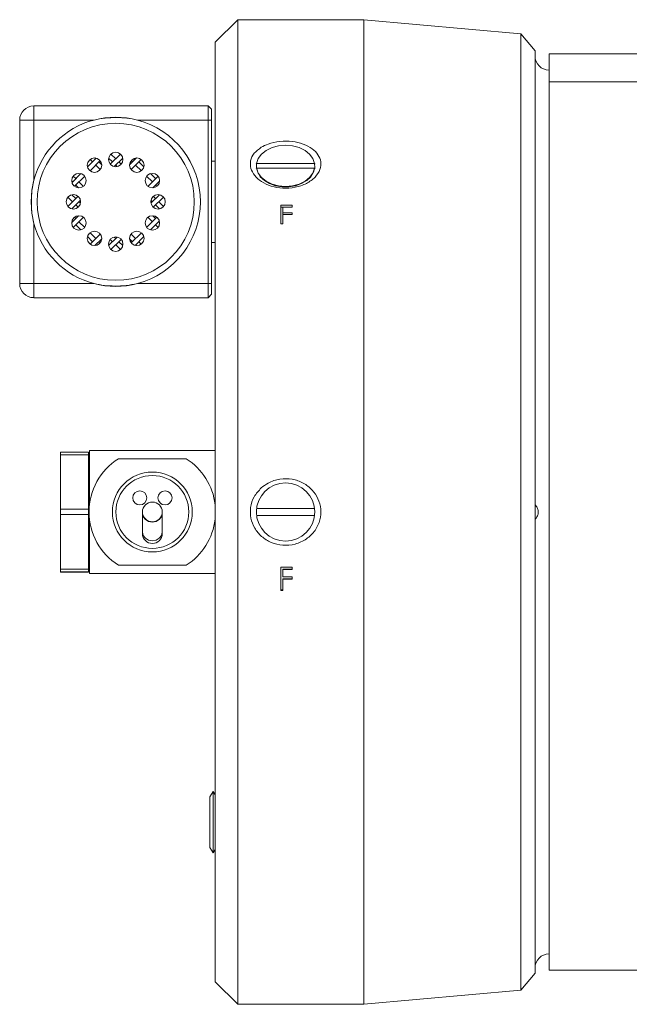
# Model space of a CAD drawing. Header units: inches. Extents: x 0.97 to 7.79, y 1.06 to 10.36.
# Tile 2 of 12: x 5.28 to 6.18, y 1.14 to 2.59. Entities that reach past the tile are written whole.
import ezdxf

# ---------------------------------------------------------------- set-up
doc = ezdxf.new("R2010")
doc.units = ezdxf.units.IN
doc.header["$MEASUREMENT"] = 0

msp = doc.modelspace()

# ---------------------------------------------------------------- linework, layer by layer
at = {"color": 7, "linetype": 'Continuous', "lineweight": 15}
for p, q in [((5.6054, 2.5931), (5.572, 2.5598)), ((5.7914, 2.5931), (5.6054, 2.5931)), ((5.6054, 2.5931), (5.6054, 1.1383)), ((6.0235, 2.5721), (5.7914, 2.5931)), ((5.7914, 2.5931), (5.7914, 1.1383)), ((6.0442, 2.5472), (6.0235, 2.5721)), ((6.0235, 1.1593), (6.0235, 2.5721)), ((5.572, 1.1716), (5.572, 2.5598)), ((6.0442, 2.5472), (6.0442, 1.1842)), ((6.065, 2.5428), (7.0075, 2.5428)), ((6.065, 2.5011), (6.065, 2.5428)), ((6.065, 1.1886), (6.065, 2.5011)), ((7.0075, 2.5011), (6.065, 2.5011)), ((5.3043, 2.4448), (5.3043, 2.4657)), ((5.3043, 2.4657), (5.5618, 2.4657)), ((5.5618, 2.4448), (5.5618, 2.4657)), ((5.5668, 2.4607), (5.5618, 2.4657)), ((5.5668, 2.4607), (5.5668, 2.4448)), ((5.2835, 2.4448), (5.3043, 2.4448)), ((5.2835, 2.2032), (5.2835, 2.4448)), ((5.3043, 2.4448), (5.3043, 2.356)), ((5.3932, 2.4448), (5.3043, 2.4448)), ((5.5618, 2.4448), (5.4572, 2.4448)), ((5.5618, 2.2032), (5.5618, 2.4448)), ((5.5618, 2.4448), (5.5668, 2.4448)), ((5.5668, 2.4448), (5.5668, 2.2032)), ((5.3965, 2.3885), (5.3836, 2.3755)), ((5.391, 2.3829), (5.3874, 2.3866)), ((5.3957, 2.3876), (5.3946, 2.3888)), ((5.4204, 2.3829), (5.4147, 2.3887)), ((5.4321, 2.3946), (5.4171, 2.3796)), ((5.4252, 2.3876), (5.4182, 2.3946)), ((5.4356, 2.3887), (5.423, 2.3761)), ((5.4558, 2.3888), (5.4458, 2.3788)), ((5.463, 2.3866), (5.448, 2.3716)), ((5.4546, 2.3876), (5.4538, 2.3885)), ((5.4023, 2.3848), (5.3873, 2.3698)), ((5.4023, 2.3716), (5.3957, 2.3782)), ((5.4046, 2.3788), (5.4004, 2.3829)), ((5.4273, 2.3761), (5.4252, 2.3782)), ((5.4333, 2.3796), (5.4299, 2.3829)), ((5.4499, 2.3829), (5.4481, 2.3848)), ((5.4631, 2.3698), (5.4546, 2.3782)), ((5.4668, 2.3755), (5.4593, 2.3829)), ((5.572, 2.3839), (5.5668, 2.3839)), ((5.6333, 2.3806), (5.6324, 2.3803)), ((5.6324, 2.3732), (5.6333, 2.3736)), ((5.7188, 2.3806), (5.6333, 2.3806)), ((5.6333, 2.3736), (5.7188, 2.3736)), ((5.7197, 2.3803), (5.7188, 2.3806)), ((5.7188, 2.3736), (5.7197, 2.3732)), ((5.3737, 2.3656), (5.3607, 2.3526)), ((5.3662, 2.3582), (5.3626, 2.3618)), ((5.3794, 2.3619), (5.3644, 2.3469)), ((5.4794, 2.3535), (5.4709, 2.3619)), ((5.4877, 2.3618), (5.4727, 2.3468)), ((5.4841, 2.3582), (5.4767, 2.3656)), ((5.3615, 2.3535), (5.3604, 2.3546)), ((5.3704, 2.3446), (5.3662, 2.3488)), ((5.3776, 2.3468), (5.371, 2.3535)), ((5.4899, 2.3546), (5.4799, 2.3446)), ((5.4859, 2.3469), (5.4841, 2.3488)), ((5.4896, 2.3526), (5.4888, 2.3535)), ((5.3696, 2.3321), (5.3546, 2.3171)), ((5.3615, 2.324), (5.3546, 2.331)), ((5.3662, 2.3287), (5.3605, 2.3345)), ((5.4898, 2.3345), (5.4772, 2.3218)), ((5.4841, 2.3287), (5.4807, 2.3321)), ((5.4958, 2.331), (5.4807, 2.3159)), ((5.3731, 2.3262), (5.3605, 2.3136)), ((5.3696, 2.3159), (5.3662, 2.3193)), ((5.3731, 2.3218), (5.371, 2.324)), ((5.4794, 2.324), (5.4772, 2.3262)), ((5.4898, 2.3136), (5.4841, 2.3193)), ((5.4958, 2.3171), (5.4888, 2.324)), ((5.6689, 2.3191), (5.6858, 2.3191)), ((5.6689, 2.3191), (5.6689, 2.2915)), ((5.6689, 2.316), (5.672, 2.316)), ((5.672, 2.3163), (5.672, 2.3079)), ((5.6858, 2.3163), (5.672, 2.3163)), ((5.6858, 2.3191), (5.6858, 2.3163)), ((5.3704, 2.3034), (5.3604, 2.2934)), ((5.3776, 2.3012), (5.3626, 2.2862)), ((5.3662, 2.2993), (5.3644, 2.3011)), ((5.4859, 2.3011), (5.4709, 2.2861)), ((5.4794, 2.2945), (5.4727, 2.3012)), ((5.4841, 2.2993), (5.4799, 2.3034)), ((5.672, 2.3079), (5.6858, 2.3079)), ((5.672, 2.3051), (5.672, 2.3079)), ((5.672, 2.3051), (5.672, 2.2915)), ((5.6858, 2.3051), (5.672, 2.3051)), ((5.6858, 2.3079), (5.6858, 2.3051)), ((5.3043, 2.292), (5.3043, 2.2032)), ((5.3615, 2.2945), (5.3607, 2.2954)), ((5.3737, 2.2824), (5.3662, 2.2898)), ((5.3794, 2.2861), (5.371, 2.2945)), ((5.4896, 2.2954), (5.4767, 2.2824)), ((5.4877, 2.2862), (5.4841, 2.2898)), ((5.4899, 2.2934), (5.4888, 2.2945)), ((5.672, 2.2915), (5.6689, 2.2915)), ((5.391, 2.2651), (5.3836, 2.2725)), ((5.3957, 2.2698), (5.3873, 2.2782)), ((5.4023, 2.2764), (5.3874, 2.2615)), ((5.4273, 2.272), (5.4147, 2.2593)), ((5.4252, 2.2698), (5.423, 2.272)), ((5.4546, 2.2698), (5.448, 2.2764)), ((5.4631, 2.2782), (5.4481, 2.2632)), ((5.4668, 2.2725), (5.4538, 2.2595)), ((5.4046, 2.2692), (5.3946, 2.2592)), ((5.3965, 2.2595), (5.3957, 2.2604)), ((5.4023, 2.2632), (5.4004, 2.2651)), ((5.4204, 2.2651), (5.4171, 2.2685)), ((5.4333, 2.2685), (5.4182, 2.2534)), ((5.4321, 2.2534), (5.4252, 2.2604)), ((5.4356, 2.2593), (5.4299, 2.2651)), ((5.4499, 2.2651), (5.4458, 2.2692)), ((5.4558, 2.2592), (5.4546, 2.2604)), ((5.463, 2.2615), (5.4593, 2.2651)), ((5.5668, 2.2641), (5.572, 2.2641)), ((5.2835, 2.2032), (5.3043, 2.2032)), ((5.3043, 2.1823), (5.3043, 2.2032)), ((5.3043, 2.2032), (5.3932, 2.2032)), ((5.4572, 2.2032), (5.5618, 2.2032)), ((5.5618, 2.1823), (5.5618, 2.2032)), ((5.5618, 2.2032), (5.5668, 2.2032)), ((5.5668, 2.2032), (5.5668, 2.1873)), ((5.5618, 2.1823), (5.3043, 2.1823)), ((5.5618, 2.1823), (5.5668, 2.1873)), ((5.385, 1.9543), (5.3437, 1.9543)), ((5.3437, 1.9543), (5.3437, 1.9503)), ((5.3437, 1.9503), (5.385, 1.9503)), ((5.3437, 1.87), (5.3437, 1.9503)), ((5.385, 1.9543), (5.385, 1.9503)), ((5.385, 1.9503), (5.385, 1.87)), ((5.3866, 1.8765), (5.3866, 1.9565)), ((5.3866, 1.9565), (5.572, 1.9565)), ((5.385, 1.9387), (5.385, 1.9387)), ((5.5294, 1.9444), (5.4292, 1.9444)), ((5.385, 1.87), (5.3437, 1.87)), ((5.3437, 1.87), (5.3437, 1.8619)), ((5.385, 1.87), (5.385, 1.8619)), ((5.4647, 1.8657), (5.4647, 1.8634)), ((5.4647, 1.8634), (5.4647, 1.8359)), ((5.4939, 1.8634), (5.4939, 1.8657)), ((5.4939, 1.8359), (5.4939, 1.8634)), ((5.7188, 1.8707), (5.6333, 1.8707)), ((5.3437, 1.8619), (5.385, 1.8619)), ((5.3437, 1.7813), (5.3437, 1.8619)), ((5.385, 1.8619), (5.385, 1.7813)), ((5.3866, 1.7748), (5.3866, 1.8549)), ((5.6333, 1.8607), (5.7188, 1.8607)), ((5.4647, 1.8359), (5.4647, 1.8337)), ((5.4939, 1.8337), (5.4939, 1.8359)), ((5.385, 1.7927), (5.385, 1.7927)), ((5.385, 1.7813), (5.3437, 1.7813)), ((5.3437, 1.7813), (5.3437, 1.7773)), ((5.3437, 1.7773), (5.385, 1.7773)), ((5.3437, 1.777), (5.3437, 1.7773)), ((5.385, 1.777), (5.3437, 1.777)), ((5.385, 1.7813), (5.385, 1.7773)), ((5.385, 1.7773), (5.385, 1.777)), ((5.4292, 1.7869), (5.5294, 1.7869)), ((5.6689, 1.7841), (5.6858, 1.7841)), ((5.6689, 1.7841), (5.6689, 1.7497)), ((5.6858, 1.7812), (5.672, 1.7812)), ((5.672, 1.7812), (5.672, 1.7806)), ((5.672, 1.7806), (5.672, 1.77)), ((5.6858, 1.7806), (5.672, 1.7806)), ((5.6858, 1.7841), (5.6858, 1.7806)), ((5.3866, 1.7748), (5.572, 1.7748)), ((5.672, 1.77), (5.6858, 1.77)), ((5.6858, 1.7671), (5.672, 1.7671)), ((5.672, 1.7671), (5.672, 1.7664)), ((5.672, 1.7664), (5.672, 1.7497)), ((5.6858, 1.7664), (5.672, 1.7664)), ((5.6858, 1.77), (5.6858, 1.7664)), ((5.672, 1.7505), (5.6689, 1.7505)), ((5.672, 1.7497), (5.6689, 1.7497)), ((5.569, 1.4528), (5.5644, 1.4447)), ((5.5644, 1.4447), (5.5644, 1.3699)), ((5.572, 1.4476), (5.569, 1.4528)), ((5.569, 1.4528), (5.569, 1.3619)), ((5.5644, 1.3699), (5.569, 1.3619)), ((5.569, 1.3619), (5.572, 1.3671)), ((6.0235, 1.1593), (6.0442, 1.1842)), ((6.065, 1.1886), (6.2292, 1.1886)), ((5.572, 1.1716), (5.6054, 1.1383)), ((5.7914, 1.1383), (6.0235, 1.1593)), ((5.6054, 1.1383), (5.7914, 1.1383))]:
    msp.add_line(p, q, dxfattribs=at)
at = {"color": 7, "linetype": 'Continuous', "lineweight": 15, "flags": 128}
for points in [[(5.7188, 2.3806), (5.7164, 2.3878), (5.7115, 2.3943), (5.7047, 2.3998), (5.6961, 2.404), (5.6864, 2.4066), (5.676, 2.4075), (5.6657, 2.4066), (5.656, 2.404), (5.6474, 2.3998), (5.6405, 2.3943), (5.6357, 2.3878), (5.6333, 2.3806)], [(5.7187, 2.3805), (5.719, 2.3746), (5.7173, 2.3676), (5.7133, 2.3611), (5.7074, 2.3555), (5.6997, 2.3509), (5.6908, 2.3477), (5.681, 2.3461), (5.671, 2.3461), (5.6613, 2.3477), (5.6524, 2.3509), (5.6447, 2.3555), (5.6387, 2.3611), (5.6348, 2.3676), (5.633, 2.3746), (5.6332, 2.3797)], [(5.6333, 2.3736), (5.6357, 2.3664), (5.6405, 2.3599), (5.6474, 2.3543), (5.656, 2.3501), (5.6657, 2.3475), (5.676, 2.3466), (5.6864, 2.3475), (5.6961, 2.3501), (5.7047, 2.3543), (5.7115, 2.3599), (5.7164, 2.3664), (5.7188, 2.3736)], [(5.3002, 2.324), (5.3013, 2.341), (5.3043, 2.356)], [(5.3043, 2.292), (5.3013, 2.307), (5.3002, 2.324)], [(5.3866, 1.9423), (5.3854, 1.9405), (5.385, 1.9387)], [(5.385, 1.7927), (5.3854, 1.7909), (5.3866, 1.789)]]:
    msp.add_lwpolyline(points, dxfattribs=at)
at = {"color": 8, "linetype": 'Continuous', "lineweight": 15, "flags": 128}
for points in [[(5.4647, 1.8634), (5.4659, 1.8586), (5.469, 1.8545), (5.4737, 1.8518), (5.4793, 1.8508), (5.4849, 1.8518), (5.4896, 1.8545), (5.4928, 1.8586), (5.4939, 1.8634), (5.4939, 1.8634)], [(5.4647, 1.8359), (5.4659, 1.8311), (5.469, 1.827), (5.4737, 1.8242), (5.4793, 1.8233), (5.4849, 1.8242), (5.4896, 1.827), (5.4928, 1.8311), (5.4939, 1.8359), (5.4939, 1.8359)]]:
    msp.add_lwpolyline(points, dxfattribs=at)
at = {"color": 7, "linetype": 'Continuous', "lineweight": 15}
for centre, radius in [((5.4252, 2.324), 0.116), ((5.3939, 2.3781), 0.0107), ((5.4252, 2.3865), 0.0107), ((5.4564, 2.3781), 0.0107), ((5.371, 2.3553), 0.0107), ((5.4793, 2.3553), 0.0107), ((5.3627, 2.324), 0.0107), ((5.4877, 2.324), 0.0107), ((5.371, 2.2928), 0.0107), ((5.4793, 2.2928), 0.0107), ((5.3939, 2.2699), 0.0107), ((5.4252, 2.2615), 0.0107), ((5.4564, 2.2699), 0.0107), ((5.4793, 1.8657), 0.059), ((5.4793, 1.8657), 0.0538), ((5.676, 1.8657), 0.0431), ((5.4607, 1.8865), 0.0104), ((5.498, 1.8865), 0.0104), ((5.4793, 1.8657), 0.0146)]:
    msp.add_circle(centre, radius, dxfattribs=at)
for centre, radius, start, end in [((6.065, 2.5394), 0.0208, 180, 270), ((5.3043, 2.4448), 0.0208, 90, 180), ((5.4252, 2.324), 0.125, 104.8351, 165.1649), ((5.4252, 2.324), 0.125, 75.1649, 104.8351), ((5.4252, 2.324), 0.125, 284.8351, 75.1649), ((5.4252, 2.324), 0.125, 194.8351, 255.1649), ((5.3043, 2.2032), 0.0208, 180, 270), ((5.4252, 2.324), 0.125, 255.1649, 284.8351), ((5.4793, 1.8657), 0.0933, 122.4617, 237.5383), ((5.4793, 1.8657), 0.0933, 6.6344, 57.5383), ((5.4793, 1.8657), 0.0933, 302.4617, 353.3656), ((5.4793, 1.8337), 0.0146, 180, 0), ((6.065, 1.1919), 0.0208, 90, 180)]:
    msp.add_arc(centre, radius, start, end, dxfattribs=at)
for points, knots in [([(5.3932, 2.4448), (5.3986, 2.4459), (5.4096, 2.4482), (5.426, 2.4486), (5.442, 2.448), (5.4521, 2.4459), (5.4572, 2.4448)], [0, 0, 0, 0, 0.258216, 0.521446, 0.759164, 1, 1, 1, 1]), ([(5.6401, 2.4046), (5.6363, 2.4018), (5.6287, 2.3962), (5.6235, 2.385), (5.624, 2.3734), (5.6298, 2.3626), (5.6402, 2.3533), (5.6547, 2.3466), (5.672, 2.3434), (5.6903, 2.3447), (5.7072, 2.3505), (5.7202, 2.3599), (5.7275, 2.3714), (5.7288, 2.3831), (5.7246, 2.3939), (5.7156, 2.403), (5.7023, 2.4099), (5.6857, 2.4137), (5.6675, 2.4139), (5.6515, 2.4105), (5.6434, 2.4063), (5.6401, 2.4046)], [0, 0, 0, 0, 0.0529366, 0.1056756, 0.1557447, 0.2048303, 0.2550398, 0.3078019, 0.3633966, 0.420977, 0.4789997, 0.5356761, 0.5895204, 0.640312, 0.6894686, 0.7391297, 0.7910103, 0.8457679, 0.9028739, 0.9609467, 1, 1, 1, 1]), ([(5.3043, 2.292), (5.3032, 2.2975), (5.301, 2.3085), (5.3005, 2.3248), (5.3012, 2.3408), (5.3033, 2.3509), (5.3043, 2.356)], [0, 0, 0, 0, 0.258215, 0.521446, 0.759164, 1, 1, 1, 1]), ([(5.4572, 2.2032), (5.4517, 2.2021), (5.4407, 2.1998), (5.4243, 2.1994), (5.4083, 2.2), (5.3982, 2.2021), (5.3932, 2.2032)], [0, 0, 0, 0, 0.258216, 0.521446, 0.759164, 1, 1, 1, 1]), ([(5.6401, 1.9013), (5.6363, 1.8971), (5.6287, 1.8888), (5.6235, 1.8727), (5.624, 1.8564), (5.6298, 1.8414), (5.6402, 1.8288), (5.6547, 1.8198), (5.672, 1.8156), (5.6903, 1.8173), (5.7072, 1.825), (5.7202, 1.8377), (5.7275, 1.8535), (5.7288, 1.87), (5.7246, 1.8855), (5.7156, 1.8989), (5.7023, 1.9092), (5.6857, 1.915), (5.6675, 1.9152), (5.6515, 1.9101), (5.6434, 1.9038), (5.6401, 1.9013)], [0, 0, 0, 0, 0.052937, 0.105676, 0.155745, 0.20483, 0.25504, 0.307802, 0.363397, 0.420977, 0.479, 0.535676, 0.58952, 0.640312, 0.689469, 0.73913, 0.79101, 0.845768, 0.902874, 0.960947, 1, 1, 1, 1]), ([(6.0442, 1.8557), (6.0442, 1.8555), (6.0443, 1.8551), (6.0451, 1.8557), (6.0463, 1.8572), (6.0477, 1.8596), (6.0487, 1.8625), (6.0491, 1.8654), (6.0489, 1.8682), (6.048, 1.8709), (6.0468, 1.8734), (6.0454, 1.8754), (6.0444, 1.8763), (6.0443, 1.8759), (6.0442, 1.8757)], [0, 0, 0, 0, 0.080621, 0.161148, 0.244751, 0.339261, 0.424498, 0.494539, 0.564704, 0.633824, 0.716213, 0.814952, 0.913958, 1, 1, 1, 1])]:
    msp.add_open_spline(points, degree=3, knots=knots, dxfattribs=at)

doc.saveas('drawing.dxf')
